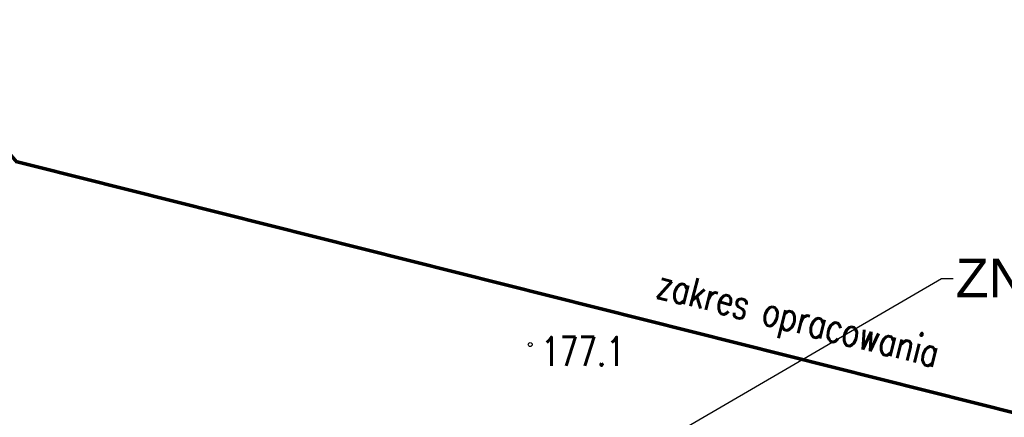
# Model space of a CAD drawing. Header units: metres. Extents: x 964 to 7125, y -212 to 9570.
# Tile 152 of 185: x 2320 to 2346, y 290 to 301. Entities that reach past the tile are written whole.
import ezdxf
from ezdxf import colors
from ezdxf.entities.mleader import LeaderData, LeaderLine
from ezdxf.enums import TextEntityAlignment as Align
from ezdxf.math import Vec2, Vec3

# ---------------------------------------------------------------- set-up
doc = ezdxf.new("R2010")
doc.units = ezdxf.units.M
doc.linetypes.add('1', pattern=[1.5, 1, -0.5])
doc.layers.add('AGP1_OPISY', color=7, linetype='Continuous', lineweight=13)
doc.layers.add('PODKŁAD MAPA', color=7, linetype='Continuous', lineweight=9)
for name, color, linetype in [('Budowlane - Opisy', 7, 'Continuous'), ('OT_Rzedna', 7, 'Continuous'), ('zakres_poprawny', 7, 'Continuous')]:
    doc.layers.add(name, color=color, linetype=linetype)
doc.styles.add('ARIAL', font='arial.ttf')
doc.styles.add('GENERATED_STYLE_1', font='arialbd.ttf', dxfattribs={"width": 0.999153})
doc.styles.add('STYL_ARIAL', font='simplex', dxfattribs={"width": 0.75, "oblique": 0.1})
doc.dimstyles.new('GENERATED_STYLE__61', dxfattribs={"dimtxt": 10, "dimasz": 9.5, "dimexe": 0.18, "dimexo": 0, "dimgap": 0.09, "dimtad": 0, "dimdec": 1, "dimzin": 0, "dimdsep": 46, "dimtxsty": 'GENERATED_STYLE_1', "dimblk": 'ARROWHEAD_1', "dimblk1": 'ARROWHEAD_1', "dimblk2": 'ARROWHEAD_1', "dimcen": 0.09, "dimclrd": 256, "dimclre": 256, "dimclrt": 256, "dimazin": 0, "dimtfac": 1, "dimtdec": 4, "dimtmove": 0, "dimatfit": 3, "dimfxl": 1, "dimtolj": 1, "dimtzin": 0, "dimarcsym": 0})

# ---------------------------------------------------------------- blocks, each defined once
blk = doc.blocks.new('OTRN')
at = {"color": 0}
blk.add_circle((0, 0), 0.05, dxfattribs=at)
blk = doc.blocks.new('MDCP 20240606')
at = {"layer": 'zakres_poprawny', "color": 251, "linetype": '1', "true_color": 0x636466, "const_width": 0.09}
blk.add_lwpolyline([(6592058.8365, 5737922.2224), (6592062.95, 5737925.47), (6592076.74, 5737982.07), (6592077.79, 5737993.35), (6592067.13, 5738000.4), (6592016.74, 5738013.09), (6592007.01, 5738024.5), (6591998.3993, 5738028.4013)], dxfattribs=at)
at = {"layer": 'OT_Rzedna', "color": 251, "true_color": 0x636466}
blk.add_blockref('OTRN', (6592030.05, 5738008.35), dxfattribs=at)
at = {"layer": 'OT_Rzedna', "color": 251, "true_color": 0x636466, "style": 'STYL_ARIAL', "width": 0.75}
blk.add_text('177.1', height=0.75, dxfattribs=at).set_placement((6592030.3319, 5738008.1747), align=Align.MIDDLE_LEFT)
at = {"layer": 'zakres_poprawny', "color": 251, "true_color": 0x636466, "style": 'STYL_ARIAL', "width": 0.75}
blk.add_text('zakres opracowania', height=0.75, rotation=345.8648, dxfattribs=at).set_placement((6592033.2134, 5738009.3638), align=Align.BOTTOM_LEFT)
blk = doc.blocks.new('ARROWHEAD_1')
at = {"linetype": 'Continuous'}
blk.add_line((0, 0), (-1, 0), dxfattribs=at)
blk.add_circle((0, 0), 0.25, dxfattribs=at)

msp = doc.modelspace()

# ---------------------------------------------------------------- block references
at = {"layer": 'PODKŁAD MAPA', "linetype": 'ByBlock'}
msp.add_blockref('MDCP 20240606', (-6589696.429, -5737716.265), dxfattribs=at)

# ---------------------------------------------------------------- leaders
at = {"layer": 'AGP1_OPISY'}
ml = msp.add_multileader_mtext('Standard', dxfattribs=at)
ml.set_content('ZNAK PODŚWIETLANY\\P"WJAZD/WYJAZD"', color=256, style='ARIAL')
ml.set_leader_properties()
ml.build(insert=Vec2(0, 0))
ml.multileader.update_dxf_attribs({"arrow_head_size": 1})
ctx = ml.context
ctx.base_point, ctx.char_height, ctx.arrow_head_size, ctx.landing_gap_size, ctx.plane_origin = Vec3(2344.578, 293.799), 1, 1, 0.08, Vec3(2365.208, 285.699)
ctx.text_align_type = 1
notes = []
notes.append((ctx, [(0, (1, 1, 0), (2344.277, 293.799), (1, 0), 0.3, [(0, [(2319.605, 279.433)], 0, [])])]))
ctx.mtext.insert, ctx.mtext.width, ctx.mtext.defined_height, ctx.mtext.alignment, ctx.mtext.flow_direction = Vec3(2352.245, 294.307), 22.31044, 9.297, 2, 5
at = {"layer": 'Budowlane - Opisy', "color": 18, "lineweight": 15, "true_color": 0x000000, "annotation_type": 0, "has_hookline": 1, "hookline_direction": 0, "text_width": 13.962}
msp.add_leader([(2310.887, 275.818), (2319.095, 306.675), (2321.776, 306.675)], dimstyle='GENERATED_STYLE__61', override={"dimasz": 0.1, "dimldrblk": 'DotSmall'}, dxfattribs=at)
for ctx, leaders in notes:
    for number, flags, end, landing, length, lines in leaders:
        leader = LeaderData()
        leader.index, (leader.has_last_leader_line, leader.has_dogleg_vector, leader.attachment_direction) = number, flags
        leader.last_leader_point, leader.dogleg_vector, leader.dogleg_length = Vec3(end), Vec3(landing), length
        for number, points, colour, breaks in lines:
            line = LeaderLine()
            line.index, line.vertices, line.color, line.breaks = number, Vec3.list(points), colors.encode_raw_color(colour), breaks
            leader.lines.append(line)
        ctx.leaders.append(leader)

doc.saveas('drawing.dxf')
